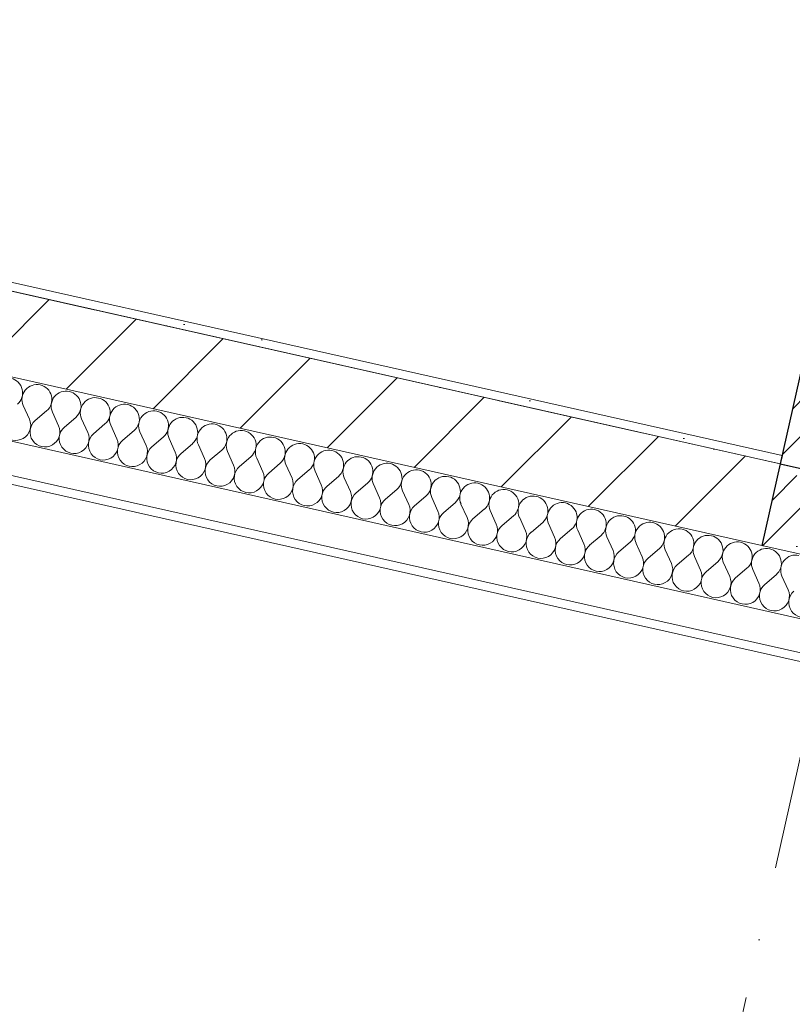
# Model space of a CAD drawing. Header units: millimetres. Extents: x -7218036 to -6881410, y 6117771 to 6219607.
# Tile 33 of 84: x -7166195 to -7164350, y 6130851 to 6133201. Entities that reach past the tile are written whole.
import ezdxf
from ezdxf.enums import TextEntityAlignment as Align

# ---------------------------------------------------------------- set-up
doc = ezdxf.new("R2010")
doc.units = ezdxf.units.MM
doc.header["$MEASUREMENT"] = 0
doc.linetypes.add('Штрихпунктирная', pattern=[670.277762, 352.777767, -176.388884, 0, -141.111112])
for name, color, linetype in [('S - МОП.АР', 7, 'Continuous'), ('АР-Стены_внешние_.АР', 7, 'Continuous'), ('АР-Стены_внутренние_пилоны.АР', 7, 'Continuous'), ('АР-Чертеж-Оси_Осевые размеры.АР', 7, 'Continuous')]:
    doc.layers.add(name, color=color, linetype=linetype)
for name, color, linetype, lineweight in [('АР-Стены_внешние_.АР_Ном._пера__1', 7, 'Continuous', 0), ('АР-Стены_внутренние_пилоны.АР_Ном._пера__1', 7, 'Continuous', 15), ('АР-Чертеж-Оси_Осевые размеры.АР_Ном._пера__120', 7, 'Continuous', 0)]:
    doc.layers.add(name, color=color, linetype=linetype, lineweight=lineweight)
doc.styles.add('РЎР“Р•РќР•Р\xa0Р\x98Р\xa0_РЎРўР\x98Р›Р¬_3', font='GOTHIC.TTF')
pattern_1 = [(45, (-6566190.34, 6562677.8), (-84.852814, 84.852814), []), (45, (-6566232.77, 6562720.22), (-84.852814, 84.852814), [90, -30, 0, -30])]

# ---------------------------------------------------------------- blocks, each defined once
blk = doc.blocks.new('*X23', base_point=(-6566190.3, 6562677.8))
at = {"layer": 'АР-Стены_внешние_.АР_Ном._пера__1', "color": 7, "linetype": 'Continuous', "lineweight": 0}
for p, q in [((-7166172.2, 6132247.7), (-7166186.8, 6132280.2)), ((-7166158.2, 6132244.5), (-7166131, 6132267.7)), ((-7166102.5, 6132232), (-7166117.1, 6132264.6)), ((-7166088.5, 6132228.9), (-7166061.4, 6132252.1)), ((-7166032.8, 6132216.3), (-7166047.4, 6132248.9)), ((-7166018.8, 6132213.2), (-7165991.7, 6132236.4)), ((-7165963.1, 6132200.7), (-7165977.7, 6132233.3)), ((-7165949.1, 6132197.6), (-7165922, 6132220.7)), ((-7165893.4, 6132185), (-7165908, 6132217.6)), ((-7165879.4, 6132181.9), (-7165852.3, 6132205.1)), ((-7165823.7, 6132169.4), (-7165838.3, 6132202)), ((-7165809.8, 6132166.3), (-7165782.6, 6132189.4)), ((-7165754, 6132153.7), (-7165768.6, 6132186.3)), ((-7165740.1, 6132150.6), (-7165712.9, 6132173.8)), ((-7165684.3, 6132138.1), (-7165699, 6132170.7)), ((-7165670.4, 6132135), (-7165643.2, 6132158.1)), ((-7165614.6, 6132122.4), (-7165629.3, 6132155)), ((-7165600.7, 6132119.3), (-7165573.5, 6132142.5)), ((-7165544.9, 6132106.8), (-7165559.6, 6132139.4)), ((-7165531, 6132103.7), (-7165503.8, 6132126.8)), ((-7165475.2, 6132091.1), (-7165489.9, 6132123.7)), ((-7165461.3, 6132088), (-7165434.1, 6132111.2)), ((-7165405.5, 6132075.5), (-7165420.2, 6132108)), ((-7165391.6, 6132072.3), (-7165364.4, 6132095.5)), ((-7165335.8, 6132059.8), (-7165350.5, 6132092.4)), ((-7165321.9, 6132056.7), (-7165294.7, 6132079.9)), ((-7165266.1, 6132044.2), (-7165280.8, 6132076.7)), ((-7165252.2, 6132041), (-7165225, 6132064.2)), ((-7165196.5, 6132028.5), (-7165211.1, 6132061.1)), ((-7165182.5, 6132025.4), (-7165155.4, 6132048.6)), ((-7165126.8, 6132012.9), (-7165141.4, 6132045.4)), ((-7165112.8, 6132009.7), (-7165085.7, 6132032.9)), ((-7165057.1, 6131997.2), (-7165071.7, 6132029.8)), ((-7165043.1, 6131994.1), (-7165016, 6132017.3)), ((-7164987.4, 6131981.6), (-7165002, 6132014.1)), ((-7164973.4, 6131978.4), (-7164946.3, 6132001.6)), ((-7164917.7, 6131965.9), (-7164932.3, 6131998.5)), ((-7164903.7, 6131962.8), (-7164876.6, 6131986)), ((-7164848, 6131950.3), (-7164862.6, 6131982.8)), ((-7164834.1, 6131947.1), (-7164806.9, 6131970.3)), ((-7164778.3, 6131934.6), (-7164792.9, 6131967.2)), ((-7164764.4, 6131931.5), (-7164737.2, 6131954.7)), ((-7164708.6, 6131919), (-7164723.3, 6131951.5)), ((-7164694.7, 6131915.8), (-7164667.5, 6131939)), ((-7164638.9, 6131903.3), (-7164653.6, 6131935.9)), ((-7164625, 6131900.2), (-7164597.8, 6131923.4)), ((-7164569.2, 6131887.7), (-7164583.9, 6131920.2)), ((-7164555.3, 6131884.5), (-7164528.1, 6131907.7)), ((-7164499.5, 6131872), (-7164514.2, 6131904.6)), ((-7164485.6, 6131868.9), (-7164458.4, 6131892)), ((-7164429.8, 6131856.3), (-7164444.5, 6131888.9)), ((-7164415.9, 6131853.2), (-7164388.7, 6131876.4)), ((-7164360.1, 6131840.7), (-7164374.8, 6131873.3))]:
    blk.add_line(p, q, dxfattribs=at)
for centre, start, end in [((-7166223.9, 6132310.5), 310.4721, 77.342), ((-7166154.2, 6132294.9), 77.342, 204.2119), ((-7166154.2, 6132294.9), 310.4721, 77.342), ((-7166084.5, 6132279.2), 77.342, 204.2119), ((-7166084.5, 6132279.2), 310.4721, 77.342), ((-7166014.8, 6132263.6), 77.342, 204.2119), ((-7166014.8, 6132263.6), 310.4721, 77.342), ((-7165945.1, 6132247.9), 77.342, 204.2119), ((-7165945.1, 6132247.9), 310.4721, 77.342), ((-7166204.7, 6132233), 130.4721, 24.2119), ((-7165875.5, 6132232.3), 77.342, 204.2119), ((-7165875.5, 6132232.3), 310.4721, 77.342), ((-7165805.8, 6132216.6), 77.342, 204.2119), ((-7165805.8, 6132216.6), 310.4721, 77.342), ((-7166135, 6132217.4), 130.4721, 24.2119), ((-7166065.3, 6132201.7), 130.4721, 24.2119), ((-7165736.1, 6132201), 77.342, 204.2119), ((-7165736.1, 6132201), 310.4721, 77.342), ((-7165995.6, 6132186), 130.4721, 24.2119), ((-7165666.4, 6132185.3), 77.342, 204.2119), ((-7165666.4, 6132185.3), 310.4721, 77.342), ((-7165596.7, 6132169.7), 77.342, 204.2119), ((-7165596.7, 6132169.7), 310.4721, 77.342), ((-7165926, 6132170.4), 130.4721, 24.2119), ((-7165856.3, 6132154.7), 130.4721, 24.2119), ((-7165527, 6132154), 77.342, 204.2119), ((-7165527, 6132154), 310.4721, 77.342), ((-7165786.6, 6132139.1), 130.4721, 24.2119), ((-7165457.3, 6132138.3), 77.342, 204.2119), ((-7165457.3, 6132138.3), 310.4721, 77.342), ((-7165387.6, 6132122.7), 77.342, 204.2119), ((-7165387.6, 6132122.7), 310.4721, 77.342), ((-7165716.9, 6132123.4), 130.4721, 24.2119), ((-7165647.2, 6132107.8), 130.4721, 24.2119), ((-7165317.9, 6132107), 77.342, 204.2119), ((-7165317.9, 6132107), 310.4721, 77.342), ((-7165577.5, 6132092.1), 130.4721, 24.2119), ((-7165248.2, 6132091.4), 77.342, 204.2119), ((-7165248.2, 6132091.4), 310.4721, 77.342), ((-7165178.5, 6132075.7), 77.342, 204.2119), ((-7165178.5, 6132075.7), 310.4721, 77.342), ((-7165507.8, 6132076.5), 130.4721, 24.2119), ((-7165438.1, 6132060.8), 130.4721, 24.2119), ((-7165108.8, 6132060.1), 77.342, 204.2119), ((-7165108.8, 6132060.1), 310.4721, 77.342), ((-7165368.4, 6132045.2), 130.4721, 24.2119), ((-7165039.1, 6132044.4), 77.342, 204.2119), ((-7165039.1, 6132044.4), 310.4721, 77.342), ((-7164969.5, 6132028.8), 77.342, 204.2119), ((-7164969.5, 6132028.8), 310.4721, 77.342), ((-7165298.7, 6132029.5), 130.4721, 24.2119), ((-7165229, 6132013.9), 130.4721, 24.2119), ((-7164899.8, 6132013.1), 77.342, 204.2119), ((-7164899.8, 6132013.1), 310.4721, 77.342), ((-7165159.3, 6131998.2), 130.4721, 24.2119), ((-7164830.1, 6131997.5), 77.342, 204.2119), ((-7164830.1, 6131997.5), 310.4721, 77.342), ((-7164760.4, 6131981.8), 77.342, 204.2119), ((-7164760.4, 6131981.8), 310.4721, 77.342), ((-7165089.6, 6131982.6), 130.4721, 24.2119), ((-7165020, 6131966.9), 130.4721, 24.2119), ((-7164690.7, 6131966.2), 77.342, 204.2119), ((-7164690.7, 6131966.2), 310.4721, 77.342), ((-7164950.3, 6131951.3), 130.4721, 24.2119), ((-7164621, 6131950.5), 77.342, 204.2119), ((-7164621, 6131950.5), 310.4721, 77.342), ((-7164551.3, 6131934.9), 77.342, 204.2119), ((-7164551.3, 6131934.9), 310.4721, 77.342), ((-7164880.6, 6131935.6), 130.4721, 24.2119), ((-7164810.9, 6131920), 130.4721, 24.2119), ((-7164481.6, 6131919.2), 77.342, 204.2119), ((-7164481.6, 6131919.2), 310.4721, 77.342), ((-7164741.2, 6131904.3), 130.4721, 24.2119), ((-7164411.9, 6131903.6), 77.342, 204.2119), ((-7164411.9, 6131903.6), 310.4721, 77.342), ((-7164342.2, 6131887.9), 77.342, 204.2119), ((-7164671.5, 6131888.7), 130.4721, 24.2119), ((-7164601.8, 6131873), 130.4721, 24.2119), ((-7164532.1, 6131857.4), 130.4721, 24.2119), ((-7164462.4, 6131841.7), 130.4721, 24.2119), ((-7164392.7, 6131826), 130.4721, 24.2119), ((-7164323, 6131810.4), 130.4721, 24.2119)]:
    blk.add_arc(centre, 35.7, start, end, dxfattribs=at)
blk = doc.blocks.new('Стена_6_1', base_point=(-7167510.9, 6132844.8))
at = {"layer": 'АР-Стены_внешние_.АР', "linetype": 'Continuous', "lineweight": 0, "true_color": 0x000000}
h = blk.add_hatch(dxfattribs=at)
h.set_pattern_fill('ШТУКАТУРКА__ГИПС_01_0001', color=18, style=0, pattern_type=2)
h.set_pattern_definition([(45, (-6566190.34, 6563027.8), (-111.369318, 111.369318), [0, -105, 0, -157.5]), (110, (-6565840.34, 6563027.8), (148.001588, 53.868173), [0, -77, 0, -133])])
h.paths.add_polyline_path([(-7164374.4, 6132160.9), (-7167506.5, 6132864.3), (-7167510.9, 6132844.8), (-7164378.8, 6132141.4)])
h = blk.add_hatch(dxfattribs=at)
h.set_pattern_fill('БЛОКИ_БЕТОННЫЕ_ЭФФЕКТИВН_70', color=18, style=0, pattern_type=2)
h.set_pattern_definition([(45, (-6566190.34, 6562677.8), (-127.27922, 127.27922), [])])
h.paths.add_polyline_path([(-7164378.8, 6132141.4), (-7167510.9, 6132844.8), (-7167554.7, 6132649.7), (-7164422.7, 6131946.2)])
at = {"layer": 'АР-Стены_внешние_.АР_Ном._пера__1', "color": 7, "linetype": 'Continuous', "lineweight": 15}
for p, q in [((-7164378.8, 6132141.4), (-7167510.9, 6132844.8)), ((-7167554.7, 6132649.7), (-7164422.7, 6131946.2)), ((-7164422.7, 6131946.2), (-7164032.4, 6131858.6))]:
    blk.add_line(p, q, dxfattribs=at)
at = {"layer": 'АР-Стены_внешние_.АР_Ном._пера__1', "color": 7, "linetype": 'Continuous', "lineweight": 0}
for p, q in [((-7167587.6, 6132503.3), (-7149265.4, 6128388.3)), ((-7167605.1, 6132425.3), (-7149283, 6128310.3))]:
    blk.add_line(p, q, dxfattribs=at)
at = {"layer": 'АР-Стены_внешние_.АР_Ном._пера__1', "color": 7, "linetype": 'Continuous', "lineweight": 30}
for p, q in [((-7164374.4, 6132160.9), (-7164378.8, 6132141.4)), ((-7164378.8, 6132141.4), (-7164422.7, 6131946.2))]:
    blk.add_line(p, q, dxfattribs=at)
at = {"layer": 'АР-Стены_внешние_.АР_Ном._пера__1', "color": 7, "linetype": 'Continuous', "lineweight": 0, "flags": 128}
for points in [[(-7164374.4, 6132160.9), (-7167506.5, 6132864.3)], [(-7167609.5, 6132405.8), (-7149287.3, 6128290.8)]]:
    blk.add_lwpolyline(points, dxfattribs=at)
at = {"layer": 'АР-Стены_внешние_.АР', "color": 7, "lineweight": 0}
blk.add_blockref('*X23', (-6566190.3, 6562677.8), dxfattribs=at)
blk = doc.blocks.new('Стена_72_1', base_point=(-7164183.7, 6132097.5))
at = {"layer": 'АР-Стены_внутренние_пилоны.АР', "linetype": 'Continuous', "lineweight": 0, "true_color": 0x000000}
h = blk.add_hatch(dxfattribs=at)
h.set_pattern_fill('ЖЕЛЕЗОБЕТОН__PROJECT__0001', color=18, style=0, pattern_type=2)
h.set_pattern_definition(pattern_1)
h.paths.add_polyline_path([(-7163988.6, 6132053.6), (-7163594.2, 6133809.7), (-7163984.5, 6133897.3), (-7164378.8, 6132141.3)])
h = blk.add_hatch(dxfattribs=at)
h.set_pattern_fill('ЖЕЛЕЗОБЕТОН__PROJECT__0001', color=18, style=0, pattern_type=2)
h.set_pattern_definition(pattern_1)
h.paths.add_polyline_path([(-7163984.2, 6132073.2), (-7164374.4, 6132160.9), (-7164378.8, 6132141.4), (-7163988.6, 6132053.7)])
h = blk.add_hatch(dxfattribs=at)
h.set_pattern_fill('ЖЕЛЕЗОБЕТОН__PROJECT__0001', color=18, style=0, pattern_type=2)
h.set_pattern_definition(pattern_1)
h.paths.add_polyline_path([(-7163988.6, 6132053.7), (-7164378.8, 6132141.4), (-7164422.7, 6131946.2), (-7164032.4, 6131858.6)])
at = {"layer": 'АР-Стены_внешние_.АР_Ном._пера__1', "color": 7, "linetype": 'Continuous', "lineweight": 30}
for p, q in [((-7164374.4, 6132160.9), (-7164378.8, 6132141.4)), ((-7164378.8, 6132141.4), (-7164422.7, 6131946.2)), ((-7163988.6, 6132053.7), (-7163984.2, 6132073.2)), ((-7164032.4, 6131858.6), (-7163988.6, 6132053.7))]:
    blk.add_line(p, q, dxfattribs=at)
at = {"layer": 'АР-Стены_внешние_.АР_Ном._пера__1', "color": 7, "linetype": 'Continuous', "lineweight": 15}
blk.add_line((-7164422.7, 6131946.2), (-7164032.4, 6131858.6), dxfattribs=at)
at = {"layer": 'АР-Стены_внутренние_пилоны.АР_Ном._пера__1', "color": 7, "linetype": 'Continuous', "lineweight": 30, "flags": 128}
for points in [[(-7163984.5, 6133897.3), (-7164378.8, 6132141.3)], [(-7163594.2, 6133809.7), (-7163984.5, 6133897.3)], [(-7163988.6, 6132053.6), (-7163594.2, 6133809.7)], [(-7164378.8, 6132141.3), (-7163988.6, 6132053.6)]]:
    blk.add_lwpolyline(points, dxfattribs=at)
blk = doc.blocks.new('Стандартный Маркер Сетки[11]_1', base_point=(-7160680.9, 6147693.7))
at = {"layer": 'АР-Чертеж-Оси_Осевые размеры.АР_Ном._пера__120', "color": 7, "linetype": 'Штрихпунктирная', "lineweight": 0}
blk.add_line((-7160787.5, 6147219.2), (-7165571.2, 6125919.8), dxfattribs=at)
at = {"layer": 'АР-Чертеж-Оси_Осевые размеры.АР_Ном._пера__120', "color": 7, "lineweight": 0, "style": 'РЎР“Р•РќР•Р\xa0Р\x98Р\xa0_РЎРўР\x98Р›Р¬_3'}
blk.add_attdef('AC_MarkerText_1', text='', height=350, rotation=347.3417, dxfattribs=at).set_placement((-7165717.5, 6125138.4), align=Align.TOP_CENTER)
blk = doc.blocks.new('Стандартный Маркер Сетки[32]_1', base_point=(-7160680.9, 6147693.7))
at = {"layer": 'АР-Чертеж-Оси_Осевые размеры.АР_Ном._пера__120', "color": 7, "linetype": 'Штрихпунктирная', "lineweight": 0}
blk.add_line((-7160787.5, 6147219.2), (-7165571.2, 6125919.8), dxfattribs=at)
at = {"layer": 'АР-Чертеж-Оси_Осевые размеры.АР_Ном._пера__120', "color": 7, "lineweight": 0, "style": 'РЎР“Р•РќР•Р\xa0Р\x98Р\xa0_РЎРўР\x98Р›Р¬_3'}
blk.add_attdef('AC_MarkerText_1', text='', height=350, rotation=347.3417, dxfattribs=at).set_placement((-7165717.5, 6125138.4), align=Align.TOP_CENTER)
blk = doc.blocks.new('Стандартный Маркер Сетки[51]_1', base_point=(-7217047.9, 6143970.3))
at = {"layer": 'АР-Чертеж-Оси_Осевые размеры.АР_Ном._пера__120', "color": 7, "linetype": 'Штрихпунктирная', "lineweight": 0}
blk.add_line((-7216072.2, 6143751.1), (-7137131, 6126021.4), dxfattribs=at)
at = {"layer": 'АР-Чертеж-Оси_Осевые размеры.АР_Ном._пера__120', "color": 7, "lineweight": 0, "style": 'РЎР“Р•РќР•Р\xa0Р\x98Р\xa0_РЎРўР\x98Р›Р¬_3'}
for tag, p in [('AC_MarkerText_1_0', (-7217465.8, 6144260.9)), ('AC_MarkerText_1_1', (-7135597.5, 6125873.7))]:
    blk.add_attdef(tag, text='', height=350, rotation=347.3417, dxfattribs=at).set_placement(p, align=Align.TOP_CENTER)
blk = doc.blocks.new('Стандартный Маркер Сетки[61]_1', base_point=(-7217047.9, 6143970.3))
at = {"layer": 'АР-Чертеж-Оси_Осевые размеры.АР_Ном._пера__120', "color": 7, "linetype": 'Штрихпунктирная', "lineweight": 0}
blk.add_line((-7216072.2, 6143751.1), (-7137131, 6126021.4), dxfattribs=at)
at = {"layer": 'АР-Чертеж-Оси_Осевые размеры.АР_Ном._пера__120', "color": 7, "lineweight": 0, "style": 'РЎР“Р•РќР•Р\xa0Р\x98Р\xa0_РЎРўР\x98Р›Р¬_3'}
for tag, p in [('AC_MarkerText_1_0', (-7217465.8, 6144260.9)), ('AC_MarkerText_1_1', (-7135597.5, 6125873.7))]:
    blk.add_attdef(tag, text='', height=350, rotation=347.3417, dxfattribs=at).set_placement(p, align=Align.TOP_CENTER)
blk = doc.blocks.new('Стандартный Маркер Сетки[64]_1', base_point=(-7217047.9, 6143970.3))
at = {"layer": 'АР-Чертеж-Оси_Осевые размеры.АР_Ном._пера__120', "color": 7, "linetype": 'Штрихпунктирная', "lineweight": 0}
blk.add_line((-7216072.2, 6143751.1), (-7137131, 6126021.4), dxfattribs=at)
at = {"layer": 'АР-Чертеж-Оси_Осевые размеры.АР_Ном._пера__120', "color": 7, "lineweight": 0, "style": 'РЎР“Р•РќР•Р\xa0Р\x98Р\xa0_РЎРўР\x98Р›Р¬_3'}
for tag, p in [('AC_MarkerText_1_0', (-7217465.8, 6144260.9)), ('AC_MarkerText_1_1', (-7135597.5, 6125873.7))]:
    blk.add_attdef(tag, text='', height=350, rotation=347.3417, dxfattribs=at).set_placement(p, align=Align.TOP_CENTER)
blk = doc.blocks.new('Стандартный Маркер Сетки[68]_1', base_point=(-7217047.9, 6143970.3))
at = {"layer": 'АР-Чертеж-Оси_Осевые размеры.АР_Ном._пера__120', "color": 7, "linetype": 'Штрихпунктирная', "lineweight": 0}
blk.add_line((-7216072.2, 6143751.1), (-7137131, 6126021.4), dxfattribs=at)
at = {"layer": 'АР-Чертеж-Оси_Осевые размеры.АР_Ном._пера__120', "color": 7, "lineweight": 0, "style": 'РЎР“Р•РќР•Р\xa0Р\x98Р\xa0_РЎРўР\x98Р›Р¬_3'}
for tag, p in [('AC_MarkerText_1_0', (-7217465.8, 6144260.9)), ('AC_MarkerText_1_1', (-7135597.5, 6125873.7))]:
    blk.add_attdef(tag, text='', height=350, rotation=347.3417, dxfattribs=at).set_placement(p, align=Align.TOP_CENTER)

msp = doc.modelspace()

# ---------------------------------------------------------------- linework, layer by layer
at = {"layer": 'S - МОП.АР', "color": 254, "linetype": 'Continuous', "lineweight": 0, "true_color": 0xd1c7d6, "flags": 128}
msp.add_lwpolyline([(-7171340.6, 6133704.9), (-7168018.3, 6132958.7), (-7167624, 6134714.5), (-7167214.2, 6134622.5), (-7167608.6, 6132866.7), (-7164378.9, 6132141.3), (-7163984.5, 6133897.4), (-7163935.8, 6133886.4), (-7163238, 6136994.4), (-7162619.7, 6139746), (-7161102.1, 6139405.3), (-7160711.1, 6141146.5), (-7165507, 6142223.7), (-7166296.9, 6138706.3), (-7166296.9, 6138706.3), (-7166691.3, 6136950.3), (-7167081.6, 6137037.9), (-7166687.2, 6138793.9), (-7168190.9, 6139131.6), (-7168206.3, 6139063.4), (-7169697.7, 6139398.3), (-7169353.6, 6140930.2), (-7170895.5, 6141276.5)], dxfattribs=at)

# ---------------------------------------------------------------- block references
at = {"layer": 'АР-Стены_внешние_.АР', "color": 7, "lineweight": 0}
msp.add_blockref('Стена_6_1', (-7167510.9, 6132844.8), dxfattribs=at)
at = {"layer": 'АР-Стены_внутренние_пилоны.АР', "color": 7, "lineweight": 0}
msp.add_blockref('Стена_72_1', (-7164183.7, 6132097.5), dxfattribs=at)
at = {"layer": 'АР-Чертеж-Оси_Осевые размеры.АР', "color": 8, "linetype": 'Continuous', "lineweight": 15}
for name, p in [('Стандартный Маркер Сетки[11]_1', (-7160680.9, 6147693.7)), ('Стандартный Маркер Сетки[32]_1', (-7160680.9, 6147693.7)), ('Стандартный Маркер Сетки[51]_1', (-7217047.9, 6143970.3)), ('Стандартный Маркер Сетки[61]_1', (-7217047.9, 6143970.3)), ('Стандартный Маркер Сетки[64]_1', (-7217047.9, 6143970.3)), ('Стандартный Маркер Сетки[68]_1', (-7217047.9, 6143970.3))]:
    msp.add_blockref(name, p, dxfattribs=at)

doc.saveas('drawing.dxf')
